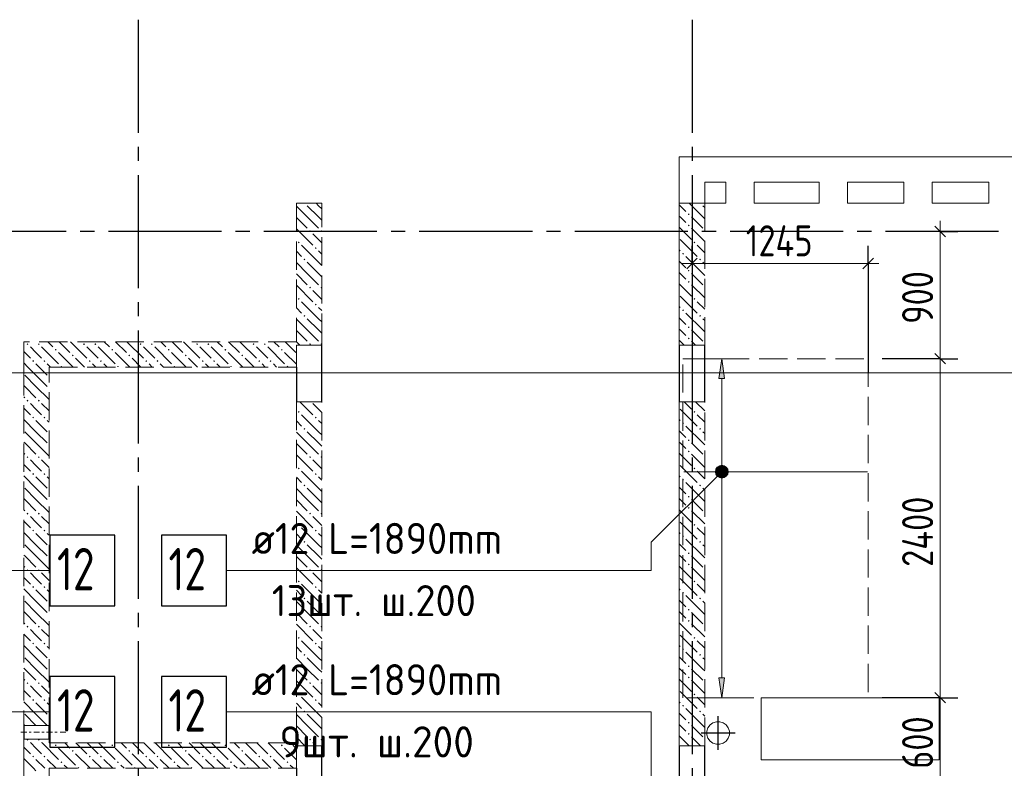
# Model space of a CAD drawing. Header units: millimetres. Extents: x 0 to 61017, y 0 to 42000.
# Tile 7 of 17: x 16882 to 23850, y 30500 to 35800. Entities that reach past the tile are written whole.
import ezdxf

# ---------------------------------------------------------------- set-up
doc = ezdxf.new("R2010")
doc.units = ezdxf.units.MM
doc.linetypes.add('______2', pattern=[270, 200, -70])
doc.linetypes.add('______5', pattern=[1100, 800, -100, 100, -100])
for name, color, linetype, lineweight in [('Standard', 7, 'Continuous', 25), ('ДОП Верх по Х', 7, 'Continuous', 25), ('ЖБ Перекрытие верхний уровень', 7, 'Continuous', 35), ('ЖБ Стена верхний уровень', 7, 'Continuous', 35), ('Макрос окна_ макрос двери', 7, 'Continuous', 18), ('Оси', 40, '______5', 18), ('Позиционная метка номер позиции', 7, 'Continuous', 13), ('Примечания', 7, 'Continuous', 25)]:
    doc.layers.add(name, color=color, linetype=linetype, lineweight=lineweight)
doc.styles.add('GOST 2.304-81', font='txt')
doc.styles.add('ISOCPEUR', font='txt')

msp = doc.modelspace()

# ---------------------------------------------------------------- hatches: boundary and pattern name
at = {"layer": 'ДОП Верх по Х', "linetype": 'Continuous', "lineweight": 13, "transparency": 33554687}
for points in [[(21871, 33260), (21851, 33400), (21831, 33260)], [(21813.5, 32600), (21888.5, 32600), (21883.2, 32618.8)], [(21813.5, 32600), (21883.2, 32618.8), (21818.7, 32618.8)], [(21818.7, 32618.8), (21883.2, 32618.8), (21869.7, 32632.3)], [(21818.7, 32618.8), (21869.7, 32632.3), (21832.2, 32632.3)], [(21832.2, 32632.3), (21869.7, 32632.3), (21851, 32637.5)], [(21818.7, 32581.3), (21888.5, 32600), (21813.5, 32600)], [(21818.7, 32581.3), (21883.2, 32581.3), (21888.5, 32600)], [(21832.2, 32567.8), (21883.2, 32581.3), (21818.7, 32581.3)], [(21832.2, 32567.8), (21869.7, 32567.8), (21883.2, 32581.3)], [(21869.7, 32567.8), (21832.2, 32567.8), (21851, 32562.5)]]:
    msp.add_hatch(color=7, dxfattribs=at).paths.add_polyline_path(points)
msp.add_hatch(color=7, dxfattribs=at).paths.add_polyline_path([(21871, 31140), (21851, 31000), (21831, 31140)], flags=16)
at = {"layer": 'ЖБ Стена верхний уровень', "linetype": 'Continuous', "lineweight": 18, "transparency": 33554687}
for points in [[(18900.3, 34500), (18897, 34496.6), (18893.6, 34500)], [(21700.3, 34500), (21697, 34496.6), (21693.6, 34500)], [(21610.5, 34423.1), (21616.9, 34429.6), (21623.4, 34423.1), (21616.9, 34416.6)], [(18930.5, 34303.1), (18937, 34309.6), (18943.5, 34303.1), (18937, 34296.6)], [(19010.5, 34303.1), (19016.9, 34309.6), (19020, 34306.6), (19020, 34299.7), (19016.9, 34296.6)], [(21610.5, 34343.1), (21616.9, 34349.6), (21623.4, 34343.1), (21616.9, 34336.6)], [(18850.5, 34223.1), (18857, 34229.6), (18863.5, 34223.1), (18857, 34216.6)], [(21650.5, 34223.1), (21657, 34229.6), (21663.5, 34223.1), (21657, 34216.6)], [(18970.5, 34183.1), (18977, 34189.6), (18983.5, 34183.1), (18977, 34176.6)], [(21570.5, 34143.1), (21577, 34149.6), (21583.5, 34143.1), (21577, 34136.6)], [(18890.5, 34103.1), (18897, 34109.6), (18903.4, 34103.1), (18897, 34096.6)], [(21690.5, 34103.1), (21697, 34109.6), (21703.4, 34103.1), (21697, 34096.6)], [(21610.5, 34023.1), (21616.9, 34029.6), (21623.4, 34023.1), (21616.9, 34016.6)], [(21610.5, 33943.1), (21616.9, 33949.6), (21623.4, 33943.1), (21616.9, 33936.6)], [(18930.5, 33903.1), (18937, 33909.6), (18943.5, 33903.1), (18937, 33896.6)], [(19010.5, 33903.1), (19016.9, 33909.6), (19020, 33906.6), (19020, 33899.7), (19016.9, 33896.6)], [(18850.5, 33823.1), (18857, 33829.6), (18863.5, 33823.1), (18857, 33816.6)], [(21650.5, 33823.1), (21657, 33829.6), (21663.5, 33823.1), (21657, 33816.6)], [(18970.5, 33783.1), (18977, 33789.6), (18983.5, 33783.1), (18977, 33776.6)], [(21570.5, 33743.1), (21577, 33749.6), (21583.5, 33743.1), (21577, 33736.6)], [(18890.5, 33703.1), (18897, 33709.6), (18903.4, 33703.1), (18897, 33696.6)], [(21690.5, 33703.1), (21697, 33709.6), (21703.4, 33703.1), (21697, 33696.6)], [(21610.5, 33623.1), (21616.9, 33629.6), (21623.4, 33623.1), (21616.9, 33616.6)], [(21610.5, 33543.1), (21616.9, 33549.6), (21623.4, 33543.1), (21616.9, 33536.6)], [(16930.5, 33503.1), (16937, 33509.6), (16943.5, 33503.1), (16937, 33496.6)], [(17010.5, 33503.1), (17016.9, 33509.6), (17023.4, 33503.1), (17016.9, 33496.6)], [(17130.5, 33463.1), (17137, 33469.6), (17143.5, 33463.1), (17137, 33456.6)], [(17330.5, 33503.1), (17337, 33509.6), (17343.5, 33503.1), (17337, 33496.6)], [(17410.5, 33503.1), (17416.9, 33509.6), (17423.4, 33503.1), (17416.9, 33496.6)], [(17530.5, 33463.1), (17537, 33469.6), (17543.5, 33463.1), (17537, 33456.6)], [(17730.5, 33503.1), (17737, 33509.6), (17743.5, 33503.1), (17737, 33496.6)], [(17810.5, 33503.1), (17816.9, 33509.6), (17823.4, 33503.1), (17816.9, 33496.6)], [(17930.5, 33463.1), (17937, 33469.6), (17943.5, 33463.1), (17937, 33456.6)], [(18130.5, 33503.1), (18137, 33509.6), (18143.5, 33503.1), (18137, 33496.6)], [(18210.5, 33503.1), (18216.9, 33509.6), (18223.4, 33503.1), (18216.9, 33496.6)], [(18330.5, 33463.1), (18337, 33469.6), (18343.5, 33463.1), (18337, 33456.6)], [(18530.5, 33503.1), (18537, 33509.6), (18543.5, 33503.1), (18537, 33496.6)], [(18610.5, 33503.1), (18616.9, 33509.6), (18623.4, 33503.1), (18616.9, 33496.6)], [(18730.5, 33463.1), (18737, 33469.6), (18743.5, 33463.1), (18737, 33456.6)], [(18930.5, 33503.1), (18937, 33509.6), (18943.5, 33503.1), (18937, 33496.6)], [(19010.5, 33503.1), (19016.9, 33509.6), (19020, 33506.6), (19020, 33499.7), (19016.9, 33496.6)], [(16970.5, 33383.1), (16977, 33389.6), (16983.5, 33383.1), (16977, 33376.6)], [(17050.5, 33383.1), (17057, 33389.6), (17063.5, 33383.1), (17057, 33376.6)], [(17250.5, 33423.1), (17257, 33429.6), (17263.5, 33423.1), (17257, 33416.6)], [(17370.5, 33383.1), (17377, 33389.6), (17383.5, 33383.1), (17377, 33376.6)], [(17450.5, 33383.1), (17457, 33389.6), (17463.5, 33383.1), (17457, 33376.6)], [(17650.5, 33423.1), (17657, 33429.6), (17663.5, 33423.1), (17657, 33416.6)], [(17770.5, 33383.1), (17777, 33389.6), (17783.5, 33383.1), (17777, 33376.6)], [(17850.5, 33383.1), (17857, 33389.6), (17863.5, 33383.1), (17857, 33376.6)], [(18050.5, 33423.1), (18057, 33429.6), (18063.5, 33423.1), (18057, 33416.6)], [(18170.5, 33383.1), (18177, 33389.6), (18183.5, 33383.1), (18177, 33376.6)], [(18250.5, 33383.1), (18257, 33389.6), (18263.5, 33383.1), (18257, 33376.6)], [(18450.5, 33423.1), (18457, 33429.6), (18463.5, 33423.1), (18457, 33416.6)], [(18570.5, 33383.1), (18577, 33389.6), (18583.5, 33383.1), (18577, 33376.6)], [(18650.5, 33383.1), (18657, 33389.6), (18663.5, 33383.1), (18657, 33376.6)], [(17170.5, 33343.1), (17177, 33349.6), (17183.5, 33343.1), (17180.3, 33340), (17173.6, 33340)], [(17570.5, 33343.1), (17577, 33349.6), (17583.5, 33343.1), (17580.3, 33340), (17573.6, 33340)], [(17970.5, 33343.1), (17977, 33349.6), (17983.5, 33343.1), (17980.3, 33340), (17973.6, 33340)], [(18370.5, 33343.1), (18377, 33349.6), (18383.5, 33343.1), (18380.3, 33340), (18373.6, 33340)], [(18770.5, 33343.1), (18777, 33349.6), (18783.5, 33343.1), (18780.3, 33340), (18773.6, 33340)], [(16930.5, 33103.1), (16937, 33109.6), (16943.5, 33103.1), (16937, 33096.6)], [(17010.5, 33103.1), (17016.9, 33109.6), (17023.4, 33103.1), (17016.9, 33096.6)], [(16970.5, 32983.1), (16977, 32989.6), (16983.5, 32983.1), (16977, 32976.6)], [(17050.5, 32983.1), (17057, 32989.6), (17063.5, 32983.1), (17057, 32976.6)], [(18850.5, 33023.1), (18857, 33029.6), (18863.5, 33023.1), (18857, 33016.6)], [(18970.5, 32983.1), (18977, 32989.6), (18983.5, 32983.1), (18977, 32976.6)], [(21650.5, 33023.1), (21657, 33029.6), (21663.5, 33023.1), (21657, 33016.6)], [(18890.5, 32903.1), (18897, 32909.6), (18903.4, 32903.1), (18897, 32896.6)], [(21570.5, 32943.1), (21577, 32949.6), (21583.5, 32943.1), (21577, 32936.6)], [(21690.5, 32903.1), (21697, 32909.6), (21703.4, 32903.1), (21697, 32896.6)], [(21610.5, 32823.1), (21616.9, 32829.6), (21623.4, 32823.1), (21616.9, 32816.6)], [(16930.5, 32703.1), (16937, 32709.6), (16943.5, 32703.1), (16937, 32696.6)], [(17010.5, 32703.1), (17016.9, 32709.6), (17023.4, 32703.1), (17016.9, 32696.6)], [(18930.5, 32703.1), (18937, 32709.6), (18943.5, 32703.1), (18937, 32696.6)], [(19010.5, 32703.1), (19016.9, 32709.6), (19020, 32706.6), (19020, 32699.7), (19016.9, 32696.6)], [(21610.5, 32743.1), (21616.9, 32749.6), (21623.4, 32743.1), (21616.9, 32736.6)], [(18850.5, 32623.1), (18857, 32629.6), (18863.5, 32623.1), (18857, 32616.6)], [(21650.5, 32623.1), (21657, 32629.6), (21663.5, 32623.1), (21657, 32616.6)], [(16970.5, 32583.1), (16977, 32589.6), (16983.5, 32583.1), (16977, 32576.6)], [(17050.5, 32583.1), (17057, 32589.6), (17063.5, 32583.1), (17057, 32576.6)], [(18970.5, 32583.1), (18977, 32589.6), (18983.5, 32583.1), (18977, 32576.6)], [(21570.5, 32543.1), (21577, 32549.6), (21583.5, 32543.1), (21577, 32536.6)], [(18890.5, 32503.1), (18897, 32509.6), (18903.4, 32503.1), (18897, 32496.6)], [(21690.5, 32503.1), (21697, 32509.6), (21703.4, 32503.1), (21697, 32496.6)], [(21610.5, 32423.1), (21616.9, 32429.6), (21623.4, 32423.1), (21616.9, 32416.6)], [(21610.5, 32343.1), (21616.9, 32349.6), (21623.4, 32343.1), (21616.9, 32336.6)], [(16930.5, 32303.1), (16937, 32309.6), (16943.5, 32303.1), (16937, 32296.6)], [(17010.5, 32303.1), (17016.9, 32309.6), (17023.4, 32303.1), (17016.9, 32296.6)], [(18930.5, 32303.1), (18937, 32309.6), (18943.5, 32303.1), (18937, 32296.6)], [(19010.5, 32303.1), (19016.9, 32309.6), (19020, 32306.6), (19020, 32299.7), (19016.9, 32296.6)], [(18850.5, 32223.1), (18857, 32229.6), (18863.5, 32223.1), (18857, 32216.6)], [(21650.5, 32223.1), (21657, 32229.6), (21663.5, 32223.1), (21657, 32216.6)], [(16970.5, 32183.1), (16977, 32189.6), (16983.5, 32183.1), (16977, 32176.6)], [(17050.5, 32183.1), (17057, 32189.6), (17063.5, 32183.1), (17057, 32176.6)], [(18970.5, 32183.1), (18977, 32189.6), (18983.5, 32183.1), (18977, 32176.6)], [(21570.5, 32143.1), (21577, 32149.6), (21583.5, 32143.1), (21577, 32136.6)], [(18890.5, 32103.1), (18897, 32109.6), (18903.4, 32103.1), (18897, 32096.6)], [(21690.5, 32103.1), (21697, 32109.6), (21703.4, 32103.1), (21697, 32096.6)], [(21610.5, 32023.1), (21616.9, 32029.6), (21623.4, 32023.1), (21616.9, 32016.6)], [(21610.5, 31943.1), (21616.9, 31949.6), (21623.4, 31943.1), (21616.9, 31936.6)], [(16930.5, 31903.1), (16937, 31909.6), (16943.5, 31903.1), (16937, 31896.6)], [(17010.5, 31903.1), (17016.9, 31909.6), (17023.4, 31903.1), (17016.9, 31896.6)], [(18930.5, 31903.1), (18937, 31909.6), (18943.5, 31903.1), (18937, 31896.6)], [(19010.5, 31903.1), (19016.9, 31909.6), (19020, 31906.6), (19020, 31899.7), (19016.9, 31896.6)], [(16970.5, 31783.1), (16977, 31789.6), (16983.5, 31783.1), (16977, 31776.6)], [(17050.5, 31783.1), (17057, 31789.6), (17063.5, 31783.1), (17057, 31776.6)], [(18850.5, 31823.1), (18857, 31829.6), (18863.5, 31823.1), (18857, 31816.6)], [(18970.5, 31783.1), (18977, 31789.6), (18983.5, 31783.1), (18977, 31776.6)], [(21650.5, 31823.1), (21657, 31829.6), (21663.5, 31823.1), (21657, 31816.6)], [(18890.5, 31703.1), (18897, 31709.6), (18903.4, 31703.1), (18897, 31696.6)], [(21570.5, 31743.1), (21577, 31749.6), (21583.5, 31743.1), (21577, 31736.6)], [(21690.5, 31703.1), (21697, 31709.6), (21703.4, 31703.1), (21697, 31696.6)], [(21610.5, 31623.1), (21616.9, 31629.6), (21623.4, 31623.1), (21616.9, 31616.6)], [(16930.5, 31503.1), (16937, 31509.6), (16943.5, 31503.1), (16937, 31496.6)], [(17010.5, 31503.1), (17016.9, 31509.6), (17023.4, 31503.1), (17016.9, 31496.6)], [(18930.5, 31503.1), (18937, 31509.6), (18943.5, 31503.1), (18937, 31496.6)], [(19010.5, 31503.1), (19016.9, 31509.6), (19020, 31506.6), (19020, 31499.7), (19016.9, 31496.6)], [(21610.5, 31543.1), (21616.9, 31549.6), (21623.4, 31543.1), (21616.9, 31536.6)], [(18850.5, 31423.1), (18857, 31429.6), (18863.5, 31423.1), (18857, 31416.6)], [(21650.5, 31423.1), (21657, 31429.6), (21663.5, 31423.1), (21657, 31416.6)], [(16970.5, 31383.1), (16977, 31389.6), (16983.5, 31383.1), (16977, 31376.6)], [(17050.5, 31383.1), (17057, 31389.6), (17063.5, 31383.1), (17057, 31376.6)], [(18970.5, 31383.1), (18977, 31389.6), (18983.5, 31383.1), (18977, 31376.6)], [(18890.5, 31303.1), (18897, 31309.6), (18903.4, 31303.1), (18897, 31296.6)], [(21570.5, 31343.1), (21577, 31349.6), (21583.5, 31343.1), (21577, 31336.6)], [(21690.5, 31303.1), (21697, 31309.6), (21703.4, 31303.1), (21697, 31296.6)], [(21610.5, 31223.1), (21616.9, 31229.6), (21623.4, 31223.1), (21616.9, 31216.6)], [(16930.5, 31103.1), (16937, 31109.6), (16943.5, 31103.1), (16937, 31096.6)], [(17010.5, 31103.1), (17016.9, 31109.6), (17023.4, 31103.1), (17016.9, 31096.6)], [(18930.5, 31103.1), (18937, 31109.6), (18943.5, 31103.1), (18937, 31096.6)], [(19010.5, 31103.1), (19016.9, 31109.6), (19020, 31106.6), (19020, 31099.7), (19016.9, 31096.6)], [(21610.5, 31143.1), (21616.9, 31149.6), (21623.4, 31143.1), (21616.9, 31136.6)], [(18850.5, 31023.1), (18857, 31029.6), (18863.5, 31023.1), (18857, 31016.6)], [(21650.5, 31023.1), (21657, 31029.6), (21663.5, 31023.1), (21657, 31016.6)], [(16970.5, 30983.1), (16977, 30989.6), (16983.5, 30983.1), (16977, 30976.6)], [(17050.5, 30983.1), (17057, 30989.6), (17063.5, 30983.1), (17057, 30976.6)], [(18970.5, 30983.1), (18977, 30989.6), (18983.5, 30983.1), (18977, 30976.6)], [(21570.5, 30943.1), (21577, 30949.6), (21583.5, 30943.1), (21577, 30936.6)], [(18890.5, 30903.1), (18897, 30909.6), (18903.4, 30903.1), (18897, 30896.6)], [(21690.5, 30903.1), (21697, 30909.6), (21703.4, 30903.1), (21697, 30896.6)], [(21610.5, 30823.1), (21616.9, 30829.6), (21623.4, 30823.1), (21616.9, 30816.6)], [(21610.5, 30743.1), (21616.9, 30749.6), (21623.4, 30743.1), (21616.9, 30736.6)], [(16930.5, 30703.1), (16934.8, 30707.5), (16939.1, 30707.5), (16943.5, 30703.1), (16937, 30696.6)], [(17010.5, 30703.1), (17014.8, 30707.5), (17019.1, 30707.5), (17023.4, 30703.1), (17016.9, 30696.6)], [(17130.5, 30663.1), (17137, 30669.6), (17143.5, 30663.1), (17137, 30656.6)], [(17530.5, 30663.1), (17537, 30669.6), (17543.5, 30663.1), (17537, 30656.6)], [(17930.5, 30663.1), (17937, 30669.6), (17943.5, 30663.1), (17937, 30656.6)], [(18330.5, 30663.1), (18337, 30669.6), (18343.5, 30663.1), (18337, 30656.6)], [(18730.5, 30663.1), (18737, 30669.6), (18743.5, 30663.1), (18737, 30656.6)], [(18930.5, 30703.1), (18937, 30709.6), (18943.5, 30703.1), (18937, 30696.6)], [(19010.5, 30703.1), (19016.9, 30709.6), (19020, 30706.6), (19020, 30699.7), (19016.9, 30696.6)], [(17250.5, 30623.1), (17257, 30629.6), (17263.5, 30623.1), (17257, 30616.6)], [(17650.5, 30623.1), (17657, 30629.6), (17663.5, 30623.1), (17657, 30616.6)], [(18050.5, 30623.1), (18057, 30629.6), (18063.5, 30623.1), (18057, 30616.6)], [(18450.5, 30623.1), (18457, 30629.6), (18463.5, 30623.1), (18457, 30616.6)], [(16970.5, 30583.1), (16977, 30589.6), (16983.5, 30583.1), (16977, 30576.6)], [(17050.5, 30583.1), (17057, 30589.6), (17063.5, 30583.1), (17057, 30576.6)], [(17170.5, 30543.1), (17177, 30549.6), (17183.5, 30543.1), (17177, 30536.6)], [(17370.5, 30583.1), (17377, 30589.6), (17383.5, 30583.1), (17377, 30576.6)], [(17450.5, 30583.1), (17457, 30589.6), (17463.5, 30583.1), (17457, 30576.6)], [(17570.5, 30543.1), (17577, 30549.6), (17583.5, 30543.1), (17577, 30536.6)], [(17770.5, 30583.1), (17777, 30589.6), (17783.5, 30583.1), (17777, 30576.6)], [(17850.5, 30583.1), (17857, 30589.6), (17863.5, 30583.1), (17857, 30576.6)], [(17970.5, 30543.1), (17977, 30549.6), (17983.5, 30543.1), (17977, 30536.6)], [(18170.5, 30583.1), (18177, 30589.6), (18183.5, 30583.1), (18177, 30576.6)], [(18250.5, 30583.1), (18257, 30589.6), (18263.5, 30583.1), (18257, 30576.6)], [(18370.5, 30543.1), (18377, 30549.6), (18383.5, 30543.1), (18377, 30536.6)], [(18570.5, 30583.1), (18577, 30589.6), (18583.5, 30583.1), (18577, 30576.6)], [(18650.5, 30583.1), (18657, 30589.6), (18663.5, 30583.1), (18657, 30576.6)], [(18770.5, 30543.1), (18777, 30549.6), (18783.5, 30543.1), (18777, 30536.6)], [(17290.5, 30503.1), (17297, 30509.6), (17303.4, 30503.1), (17300.3, 30500), (17293.6, 30500)], [(17690.5, 30503.1), (17697, 30509.6), (17703.4, 30503.1), (17700.3, 30500), (17693.6, 30500)], [(18090.5, 30503.1), (18097, 30509.6), (18103.4, 30503.1), (18100.3, 30500), (18093.6, 30500)], [(18490.5, 30503.1), (18497, 30509.6), (18503.4, 30503.1), (18500.3, 30500), (18493.6, 30500)]]:
    msp.add_hatch(color=7, dxfattribs=at).paths.add_polyline_path(points, flags=16)
at = {"layer": 'Позиционная метка номер позиции', "linetype": 'Continuous', "lineweight": 13, "transparency": 33554687}
for points in [[(21882.8, 32568.2), (21819.2, 32631.8), (21807.7, 32611.5)], [(21894.3, 32588.5), (21839.5, 32643.3), (21819.2, 32631.8)], [(21894.3, 32588.5), (21819.2, 32631.8), (21882.8, 32568.2)], [(21894.3, 32611.5), (21862.5, 32643.3), (21839.5, 32643.3)], [(21894.3, 32611.5), (21839.5, 32643.3), (21894.3, 32588.5)], [(21862.5, 32643.3), (21894.3, 32611.5), (21882.8, 32631.8)], [(21882.8, 32568.2), (21807.7, 32611.5), (21862.5, 32556.7)], [(21862.5, 32556.7), (21807.7, 32611.5), (21807.7, 32588.5)], [(21862.5, 32556.7), (21807.7, 32588.5), (21839.5, 32556.7)], [(21839.5, 32556.7), (21807.7, 32588.5), (21819.2, 32568.2)]]:
    msp.add_hatch(color=7, dxfattribs=at).paths.add_polyline_path(points)

# ---------------------------------------------------------------- linework, layer by layer
at = {"layer": 'Standard', "color": 7, "linetype": 'Continuous', "lineweight": 13, "transparency": 33554687}
for p, q in [((23396.8, 34300), (23396.8, 34375)), ((21640, 34074.6), (21565, 34074.6)), ((21640, 34074.6), (22887, 34074.6)), ((22887, 34074.6), (22962, 34074.6)), ((23396.8, 33400), (23396.8, 31000)), ((23396.8, 31000), (23396.8, 30400))]:
    msp.add_line(p, q, dxfattribs=at)
at = {"layer": 'Standard', "color": 251, "linetype": 'Continuous', "lineweight": -3, "true_color": 0x656565, "transparency": 33554687}
for p, q in [((23396.8, 34300), (23271.8, 34300)), ((23396.8, 34300), (23521.8, 34300)), ((23396.8, 34300), (23396.8, 34300)), ((21640, 34074.6), (21640, 34199.6)), ((22887, 34074.6), (22887, 34199.6)), ((21640, 34074.6), (21640, 33949.6)), ((21640, 34074.6), (21640, 33300)), ((22887, 34074.6), (22887, 33949.6)), ((22887, 34074.6), (22887, 33300)), ((23396.8, 33400), (23271.8, 33400)), ((23396.8, 33400), (23521.8, 33400)), ((23396.8, 31000), (23271.8, 31000)), ((23396.8, 31000), (23521.8, 31000))]:
    msp.add_line(p, q, dxfattribs=at)
at = {"layer": 'Standard', "color": 7, "linetype": 'Continuous', "lineweight": 25, "transparency": 33554687}
for p, q in [((23359.3, 34337.5), (23434.3, 34262.5)), ((21602.5, 34037.1), (21677.5, 34112.1)), ((22849.5, 34037.1), (22924.5, 34112.1)), ((23359.3, 33437.5), (23434.3, 33362.5)), ((23359.3, 31037.5), (23434.3, 30962.5))]:
    msp.add_line(p, q, dxfattribs=at)
at = {"layer": 'Standard', "color": 8, "linetype": '______5', "lineweight": -3, "transparency": 33554687}
for p, q in [((21825, 30630.5), (21825, 30869.5)), ((21944.5, 30750), (21705.5, 30750))]:
    msp.add_line(p, q, dxfattribs=at)
at = {"layer": 'Standard', "color": 7, "linetype": 'Continuous', "lineweight": 13, "transparency": 33554687}
msp.add_lwpolyline([(23396.8, 34300), (23396.8, 33545.8), (23396.8, 33545.8), (23396.8, 33400)], dxfattribs=at)
at = {"layer": 'Standard', "color": 251, "linetype": 'Continuous', "lineweight": -3, "true_color": 0x656565, "transparency": 33554687}
for points in [[(23396.8, 33400), (23379.8, 33400), (23379.8, 33400), (23379.8, 33400), (23379.8, 33400), (23379.8, 33400), (23379.8, 33400), (23379.8, 33400), (23379.8, 33400), (22987, 33400)], [(23396.8, 31000), (23379.8, 31000), (23379.8, 31000), (23379.8, 31000), (23379.8, 31000), (23379.8, 31000), (23379.8, 31000), (22987, 31000)]]:
    msp.add_lwpolyline(points, dxfattribs=at)
at = {"layer": 'Standard', "color": 254, "linetype": 'Continuous', "lineweight": 13, "true_color": 0xc4c4ff, "transparency": 33554687}
msp.add_lwpolyline([(7031, 20600), (49449, 20600), (49449, 33300), (7031, 33300), (7031, 20600)], dxfattribs=at)
at = {"layer": 'ДОП Верх по Х', "color": 251, "linetype": 'Continuous', "lineweight": 13, "true_color": 0x494949, "transparency": 33554687}
for p, q in [((21851, 33400), (21751, 33400)), ((21851, 33400), (21831, 33260)), ((21871, 33260), (21851, 33400)), ((21851, 33400), (21951, 33400)), ((21851, 33400), (21851, 33400)), ((21831, 33260), (21871, 33260)), ((21851, 32630), (21851, 33260)), ((21813.5, 32600), (21813.5, 32600)), ((21851, 31140), (21851, 32570)), ((21888.5, 32600), (21888.5, 32600)), ((21851, 31000), (21831, 31140)), ((21831, 31140), (21871, 31140)), ((21871, 31140), (21851, 31000)), ((21851, 31000), (21751, 31000)), ((21851, 31000), (21951, 31000)), ((21851, 31000), (21851, 31000))]:
    msp.add_line(p, q, dxfattribs=at)
at = {"layer": 'ДОП Верх по Х', "color": 7, "linetype": 'Continuous', "lineweight": 18, "transparency": 33554687}
msp.add_line((22881, 32600), (21581, 32600), dxfattribs=at)
at = {"layer": 'ДОП Верх по Х', "color": 7, "linetype": 'Continuous', "lineweight": 13, "transparency": 33554687}
for p, q in [((14895.4, 31900), (16937.4, 31900)), ((18502.6, 31900), (20544.6, 31900)), ((14895.4, 30900), (16937.4, 30900)), ((18502.6, 30900), (20544.6, 30900))]:
    msp.add_line(p, q, dxfattribs=at)
at = {"layer": 'ДОП Верх по Х', "color": 7, "linetype": 'Continuous', "lineweight": 25, "transparency": 33554687}
for points in [[(17095.4, 31650), (17555.4, 31650), (17555.4, 32150), (17095.4, 32150), (17095.4, 31650)], [(17884.6, 31650), (18344.6, 31650), (18344.6, 32150), (17884.6, 32150), (17884.6, 31650)], [(17095.4, 30650), (17555.4, 30650), (17555.4, 31150), (17095.4, 31150), (17095.4, 30650)], [(17884.6, 30650), (18344.6, 30650), (18344.6, 31150), (17884.6, 31150), (17884.6, 30650)]]:
    msp.add_lwpolyline(points, dxfattribs=at)
at = {"layer": 'ДОП Верх по Х', "color": 251, "linetype": 'Continuous', "lineweight": 13, "true_color": 0x494949, "transparency": 33554687}
msp.add_circle((21851, 32600), 37.5, dxfattribs=at)
at = {"layer": 'ЖБ Перекрытие верхний уровень', "color": 7, "linetype": 'Continuous', "lineweight": 18, "transparency": 33554687}
for p, q in [((21730, 34830), (21550, 34830)), ((21550, 34830), (21550, 29400)), ((28240, 34830), (21730, 34830)), ((21730, 34500), (21730, 34650)), ((21730, 34650), (21880, 34650)), ((21880, 34650), (21880, 34500)), ((22080, 34500), (22080, 34650)), ((22080, 34650), (22540, 34650)), ((22540, 34650), (22540, 34500)), ((22740, 34500), (22740, 34650)), ((22740, 34650), (23140, 34650)), ((23140, 34650), (23140, 34500)), ((23340, 34500), (23340, 34650)), ((23340, 34650), (23740, 34650)), ((23740, 34650), (23740, 34500)), ((21880, 34500), (21730, 34500)), ((22540, 34500), (22080, 34500)), ((23140, 34500), (22740, 34500)), ((23740, 34500), (23340, 34500)), ((23390, 31000), (22130, 31000)), ((22130, 31000), (22130, 30560)), ((23390, 30560), (23390, 31000)), ((21768, 30807), (21753.1, 30786.6)), ((21788.4, 30821.9), (21768, 30807)), ((21812.4, 30829.7), (21788.4, 30821.9)), ((21837.6, 30829.7), (21812.4, 30829.7)), ((21861.6, 30821.9), (21837.6, 30829.7)), ((21882, 30807), (21861.6, 30821.9)), ((21896.9, 30786.6), (21882, 30807)), ((21753.1, 30786.6), (21745.3, 30762.6)), ((21745.3, 30762.6), (21745.3, 30737.4)), ((21745.3, 30737.4), (21753.1, 30713.4)), ((21904.7, 30762.6), (21896.9, 30786.6)), ((21896.9, 30713.4), (21904.7, 30737.4)), ((21904.7, 30737.4), (21904.7, 30762.6)), ((21753.1, 30713.4), (21768, 30693)), ((21768, 30693), (21788.4, 30678.1)), ((21788.4, 30678.1), (21812.4, 30670.3)), ((21812.4, 30670.3), (21837.6, 30670.3)), ((21837.6, 30670.3), (21861.6, 30678.1)), ((21861.6, 30678.1), (21882, 30693)), ((21882, 30693), (21896.9, 30713.4)), ((22130, 30560), (23390, 30560))]:
    msp.add_line(p, q, dxfattribs=at)
at = {"layer": 'ЖБ Стена верхний уровень', "color": 251, "linetype": '______2', "lineweight": 13, "true_color": 0x656565, "transparency": 33554687}
for p, q in [((19020, 34500), (18840, 34500)), ((18840, 34500), (18840, 33520)), ((19020, 33520), (19020, 34500)), ((21730, 34500), (21550, 34500)), ((21550, 34500), (21550, 33495)), ((21730, 33495), (21730, 34500)), ((18840, 33520), (16910, 33520)), ((16910, 33520), (16910, 33340)), ((19020, 33495), (19020, 33520)), ((19020, 33495), (18840, 33495)), ((18840, 33495), (18840, 33340)), ((19020, 33495), (18840, 33495)), ((18840, 33495), (18840, 33340)), ((21730, 33495), (21550, 33495)), ((21730, 33495), (21550, 33495)), ((16910, 33340), (16910, 30802.5)), ((17090, 33340), (18840, 33340)), ((17090, 30802.5), (17090, 33340)), ((18840, 33095), (19020, 33095)), ((18840, 33095), (19020, 33095)), ((18840, 33095), (18840, 30680)), ((19020, 30660), (19020, 33095)), ((21550, 33095), (21730, 33095)), ((21550, 33095), (21730, 33095)), ((21550, 33095), (21550, 30660)), ((21730, 30660), (21730, 33095)), ((17090, 30802.5), (16910, 30802.5)), ((16910, 30707.5), (17090, 30707.5)), ((16910, 30707.5), (16910, 30680)), ((16910, 30680), (16910, 30500)), ((17090, 30680), (17090, 30707.5)), ((18840, 30680), (17090, 30680)), ((19020, 30660), (18840, 30660)), ((18840, 30500), (18840, 30660)), ((21730, 30660), (21550, 30660)), ((16910, 30500), (16910, 30370)), ((17090, 30500), (18840, 30500)), ((17090, 30370), (17090, 30500))]:
    msp.add_line(p, q, dxfattribs=at)
at = {"layer": 'ЖБ Стена верхний уровень', "color": 9, "linetype": 'Continuous', "lineweight": 18, "true_color": 0xc7c7c7, "transparency": 33554687}
for p, q in [((18997, 34483.1), (18980.1, 34500)), ((21716.9, 34403.1), (21620.1, 34500)), ((18916.9, 34403.1), (18840, 34480.1)), ((18916.9, 34483.1), (18997, 34403.1)), ((18997, 34483.1), (19020, 34460.1)), ((21550, 34490.1), (21597, 34443.1)), ((21716.9, 34483.1), (21730, 34470.1)), ((18840, 34400.1), (18916.9, 34323.1)), ((18916.9, 34403.1), (18997, 34323.1)), ((18997, 34403.1), (19020, 34380.1)), ((21557, 34403.1), (21550, 34410.1)), ((21597, 34363.1), (21557, 34403.1)), ((21637, 34403.1), (21716.9, 34323.1)), ((21716.9, 34403.1), (21730, 34390.1)), ((18840, 34320.1), (18957, 34203.1)), ((21550, 34330.1), (21637, 34243.1)), ((21637, 34323.1), (21730, 34230.1)), ((18997, 34243.1), (18957, 34283.1)), ((19020, 34220.1), (18997, 34243.1)), ((21557, 34243.1), (21677, 34123.1)), ((18840, 34160.1), (18877, 34123.1)), ((18997, 34083.1), (18877, 34203.1)), ((18997, 34163.1), (19020, 34140.1)), ((21550, 34170.1), (21557, 34163.1)), ((21730, 34150.1), (21677, 34203.1)), ((18916.9, 34003.1), (18840, 34080.1)), ((18916.9, 34083.1), (18997, 34003.1)), ((18997, 34083.1), (19020, 34060.1)), ((21550, 34090.1), (21597, 34043.1)), ((21716.9, 34003.1), (21597, 34123.1)), ((21716.9, 34083.1), (21730, 34070.1)), ((21557, 34003.1), (21550, 34010.1)), ((18840, 34000.1), (18916.9, 33923.1)), ((18916.9, 34003.1), (18997, 33923.1)), ((18997, 34003.1), (19020, 33980.1)), ((21597, 33963.1), (21557, 34003.1)), ((21637, 34003.1), (21716.9, 33923.1)), ((21716.9, 34003.1), (21730, 33990.1)), ((18840, 33920.1), (18957, 33803.1)), ((18997, 33843.1), (18957, 33883.1)), ((21550, 33930.1), (21637, 33843.1)), ((21637, 33923.1), (21730, 33830.1)), ((18997, 33683.1), (18877, 33803.1)), ((19020, 33820.1), (18997, 33843.1)), ((21557, 33843.1), (21677, 33723.1)), ((21730, 33750.1), (21677, 33803.1)), ((18840, 33760.1), (18877, 33723.1)), ((18997, 33763.1), (19020, 33740.1)), ((21550, 33770.1), (21557, 33763.1)), ((18916.9, 33603.1), (18840, 33680.1)), ((18916.9, 33683.1), (18997, 33603.1)), ((18997, 33683.1), (19020, 33660.1)), ((21550, 33690.1), (21597, 33643.1)), ((21716.9, 33603.1), (21597, 33723.1)), ((21716.9, 33683.1), (21730, 33670.1)), ((18840, 33600.1), (18916.9, 33523.1)), ((18916.9, 33603.1), (18997, 33523.1)), ((18997, 33603.1), (19020, 33580.1)), ((21557, 33603.1), (21550, 33610.1)), ((21597, 33563.1), (21557, 33603.1)), ((21637, 33603.1), (21716.9, 33523.1)), ((21716.9, 33603.1), (21730, 33590.1)), ((17080.1, 33520), (17116.9, 33483.1)), ((17160.1, 33520), (17237, 33443.1)), ((17240.1, 33520), (17357, 33403.1)), ((17480.1, 33520), (17516.9, 33483.1)), ((17560.1, 33520), (17637, 33443.1)), ((17640.1, 33520), (17757, 33403.1)), ((17880.1, 33520), (17916.9, 33483.1)), ((17960.1, 33520), (18037, 33443.1)), ((18040.1, 33520), (18157, 33403.1)), ((18280.1, 33520), (18316.9, 33483.1)), ((18360.1, 33520), (18437, 33443.1)), ((18440.1, 33520), (18557, 33403.1)), ((18680.1, 33520), (18716.9, 33483.1)), ((18760.1, 33520), (18837, 33443.1)), ((18840, 33520.1), (18840.1, 33520)), ((18840.1, 33520), (18865.1, 33495)), ((21550, 33530.1), (21585.1, 33495)), ((21637, 33523.1), (21665.1, 33495)), ((16997, 33443.1), (16957, 33483.1)), ((17037, 33483.1), (17157, 33363.1)), ((17397, 33443.1), (17357, 33483.1)), ((17437, 33483.1), (17557, 33363.1)), ((17797, 33443.1), (17757, 33483.1)), ((17837, 33483.1), (17957, 33363.1)), ((18197, 33443.1), (18157, 33483.1)), ((18237, 33483.1), (18357, 33363.1)), ((18597, 33443.1), (18557, 33483.1)), ((18637, 33483.1), (18757, 33363.1)), ((16910, 33450.1), (16957, 33403.1)), ((17037, 33403.1), (16997, 33443.1)), ((17157, 33443.1), (17260.1, 33340)), ((17340.1, 33340), (17277, 33403.1)), ((17437, 33403.1), (17397, 33443.1)), ((17557, 33443.1), (17660.1, 33340)), ((17740.1, 33340), (17677, 33403.1)), ((17837, 33403.1), (17797, 33443.1)), ((17957, 33443.1), (18060.1, 33340)), ((18140.1, 33340), (18077, 33403.1)), ((18237, 33403.1), (18197, 33443.1)), ((18357, 33443.1), (18460.1, 33340)), ((18540.1, 33340), (18477, 33403.1)), ((18637, 33403.1), (18597, 33443.1)), ((18757, 33443.1), (18840, 33360.1)), ((16940.1, 33340), (16910, 33370.1)), ((16997, 33283.1), (16940.1, 33340)), ((16997, 33363.1), (17020.1, 33340)), ((17020.1, 33340), (17077, 33283.1)), ((17077, 33363.1), (17100.1, 33340)), ((17397, 33363.1), (17420.1, 33340)), ((17477, 33363.1), (17500.1, 33340)), ((17797, 33363.1), (17820.1, 33340)), ((17877, 33363.1), (17900.1, 33340)), ((18197, 33363.1), (18220.1, 33340)), ((18277, 33363.1), (18300.1, 33340)), ((18597, 33363.1), (18620.1, 33340)), ((18677, 33363.1), (18700.1, 33340)), ((16916.9, 33283.1), (16997, 33203.1)), ((16997, 33283.1), (17077, 33203.1)), ((16916.9, 33203.1), (16910, 33210.1)), ((16916.9, 33203.1), (16997, 33123.1)), ((16997, 33203.1), (17090, 33110.1)), ((16910, 33130.1), (16916.9, 33123.1)), ((16910, 33050.1), (16957, 33003.1)), ((16997, 33043.1), (16957, 33083.1)), ((17037, 33003.1), (16997, 33043.1)), ((17037, 33083.1), (17090, 33030.1)), ((18865.1, 33095), (18957, 33003.1)), ((18997, 33043.1), (18957, 33083.1)), ((19020, 33020.1), (18997, 33043.1)), ((21557, 33043.1), (21677, 32923.1)), ((21585.1, 33095), (21637, 33043.1)), ((16997, 32883.1), (16910, 32970.1)), ((16997, 32963.1), (17077, 32883.1)), ((17077, 32963.1), (17090, 32950.1)), ((18997, 32883.1), (18877, 33003.1)), ((18997, 32963.1), (19020, 32940.1)), ((21550, 32970.1), (21557, 32963.1)), ((18840, 32960.1), (18877, 32923.1)), ((21716.9, 32803.1), (21597, 32923.1)), ((16916.9, 32883.1), (16997, 32803.1)), ((16997, 32883.1), (17077, 32803.1)), ((18916.9, 32803.1), (18840, 32880.1)), ((18916.9, 32883.1), (18997, 32803.1)), ((18997, 32883.1), (19020, 32860.1)), ((21550, 32890.1), (21597, 32843.1)), ((16916.9, 32803.1), (16910, 32810.1)), ((16916.9, 32803.1), (16997, 32723.1)), ((16997, 32803.1), (17090, 32710.1)), ((18840, 32800.1), (18916.9, 32723.1)), ((18916.9, 32803.1), (18997, 32723.1)), ((18997, 32803.1), (19020, 32780.1)), ((21557, 32803.1), (21550, 32810.1)), ((21597, 32763.1), (21557, 32803.1)), ((21637, 32803.1), (21716.9, 32723.1)), ((16910, 32730.1), (16916.9, 32723.1)), ((18840, 32720.1), (18957, 32603.1)), ((21550, 32730.1), (21637, 32643.1)), ((16910, 32650.1), (16957, 32603.1)), ((16997, 32643.1), (16957, 32683.1)), ((17037, 32603.1), (16997, 32643.1)), ((17037, 32683.1), (17090, 32630.1)), ((18997, 32643.1), (18957, 32683.1)), ((19020, 32620.1), (18997, 32643.1)), ((21557, 32643.1), (21677, 32523.1)), ((16997, 32483.1), (16910, 32570.1)), ((16997, 32563.1), (17077, 32483.1)), ((17077, 32563.1), (17090, 32550.1)), ((18840, 32560.1), (18877, 32523.1)), ((18997, 32483.1), (18877, 32603.1)), ((18997, 32563.1), (19020, 32540.1)), ((21550, 32570.1), (21557, 32563.1)), ((16916.9, 32483.1), (16997, 32403.1)), ((16997, 32483.1), (17077, 32403.1)), ((18916.9, 32403.1), (18840, 32480.1)), ((18916.9, 32483.1), (18997, 32403.1)), ((18997, 32483.1), (19020, 32460.1)), ((21550, 32490.1), (21597, 32443.1)), ((21716.9, 32403.1), (21597, 32523.1)), ((16916.9, 32403.1), (16910, 32410.1)), ((21557, 32403.1), (21550, 32410.1)), ((16916.9, 32403.1), (16997, 32323.1)), ((16997, 32403.1), (17090, 32310.1)), ((18840, 32400.1), (18916.9, 32323.1)), ((18916.9, 32403.1), (18997, 32323.1)), ((18997, 32403.1), (19020, 32380.1)), ((21597, 32363.1), (21557, 32403.1)), ((21637, 32403.1), (21716.9, 32323.1)), ((16910, 32330.1), (16916.9, 32323.1)), ((16997, 32243.1), (16957, 32283.1)), ((17037, 32283.1), (17090, 32230.1)), ((18840, 32320.1), (18957, 32203.1)), ((18997, 32243.1), (18957, 32283.1)), ((21550, 32330.1), (21637, 32243.1)), ((16910, 32250.1), (16957, 32203.1)), ((17037, 32203.1), (16997, 32243.1)), ((18997, 32083.1), (18877, 32203.1)), ((19020, 32220.1), (18997, 32243.1)), ((21557, 32243.1), (21677, 32123.1)), ((16997, 32083.1), (16910, 32170.1)), ((16997, 32163.1), (17077, 32083.1)), ((17077, 32163.1), (17090, 32150.1)), ((18840, 32160.1), (18877, 32123.1)), ((18997, 32163.1), (19020, 32140.1)), ((21550, 32170.1), (21557, 32163.1)), ((16916.9, 32083.1), (16997, 32003.1)), ((16997, 32083.1), (17077, 32003.1)), ((18916.9, 32003.1), (18840, 32080.1)), ((18916.9, 32083.1), (18997, 32003.1)), ((18997, 32083.1), (19020, 32060.1)), ((21550, 32090.1), (21597, 32043.1)), ((21716.9, 32003.1), (21597, 32123.1)), ((16916.9, 32003.1), (16910, 32010.1)), ((16916.9, 32003.1), (16997, 31923.1)), ((16997, 32003.1), (17090, 31910.1)), ((18840, 32000.1), (18916.9, 31923.1)), ((18916.9, 32003.1), (18997, 31923.1)), ((18997, 32003.1), (19020, 31980.1)), ((21557, 32003.1), (21550, 32010.1)), ((21597, 31963.1), (21557, 32003.1)), ((21637, 32003.1), (21716.9, 31923.1)), ((16910, 31930.1), (16916.9, 31923.1)), ((18840, 31920.1), (18957, 31803.1)), ((21550, 31930.1), (21637, 31843.1)), ((16910, 31850.1), (16957, 31803.1)), ((16997, 31843.1), (16957, 31883.1)), ((17037, 31883.1), (17090, 31830.1)), ((18997, 31843.1), (18957, 31883.1)), ((17037, 31803.1), (16997, 31843.1)), ((18997, 31683.1), (18877, 31803.1)), ((19020, 31820.1), (18997, 31843.1)), ((21557, 31843.1), (21677, 31723.1)), ((16997, 31683.1), (16910, 31770.1)), ((16997, 31763.1), (17077, 31683.1)), ((17077, 31763.1), (17090, 31750.1)), ((18840, 31760.1), (18877, 31723.1)), ((18997, 31763.1), (19020, 31740.1)), ((21550, 31770.1), (21557, 31763.1)), ((21716.9, 31603.1), (21597, 31723.1)), ((16916.9, 31683.1), (16997, 31603.1)), ((16997, 31683.1), (17077, 31603.1)), ((18916.9, 31603.1), (18840, 31680.1)), ((18916.9, 31683.1), (18997, 31603.1)), ((18997, 31683.1), (19020, 31660.1)), ((21550, 31690.1), (21597, 31643.1)), ((16916.9, 31603.1), (16910, 31610.1)), ((16916.9, 31603.1), (16997, 31523.1)), ((16997, 31603.1), (17090, 31510.1)), ((18840, 31600.1), (18916.9, 31523.1)), ((18916.9, 31603.1), (18997, 31523.1)), ((18997, 31603.1), (19020, 31580.1)), ((21557, 31603.1), (21550, 31610.1)), ((21597, 31563.1), (21557, 31603.1)), ((21637, 31603.1), (21716.9, 31523.1)), ((16910, 31530.1), (16916.9, 31523.1)), ((18840, 31520.1), (18957, 31403.1)), ((21550, 31530.1), (21637, 31443.1)), ((16910, 31450.1), (16957, 31403.1)), ((16997, 31443.1), (16957, 31483.1)), ((17037, 31403.1), (16997, 31443.1)), ((17037, 31483.1), (17090, 31430.1)), ((18997, 31443.1), (18957, 31483.1)), ((19020, 31420.1), (18997, 31443.1)), ((21557, 31443.1), (21677, 31323.1)), ((16997, 31283.1), (16910, 31370.1)), ((16997, 31363.1), (17077, 31283.1)), ((17077, 31363.1), (17090, 31350.1)), ((18840, 31360.1), (18877, 31323.1)), ((18997, 31283.1), (18877, 31403.1)), ((18997, 31363.1), (19020, 31340.1)), ((21550, 31370.1), (21557, 31363.1)), ((21550, 31290.1), (21597, 31243.1)), ((21716.9, 31203.1), (21597, 31323.1)), ((16916.9, 31283.1), (16997, 31203.1)), ((16997, 31283.1), (17077, 31203.1)), ((18916.9, 31203.1), (18840, 31280.1)), ((18916.9, 31283.1), (18997, 31203.1)), ((18997, 31283.1), (19020, 31260.1)), ((16916.9, 31203.1), (16910, 31210.1)), ((16916.9, 31203.1), (16997, 31123.1)), ((16997, 31203.1), (17090, 31110.1)), ((18840, 31200.1), (18916.9, 31123.1)), ((18916.9, 31203.1), (18997, 31123.1)), ((18997, 31203.1), (19020, 31180.1)), ((21557, 31203.1), (21550, 31210.1)), ((21597, 31163.1), (21557, 31203.1)), ((21637, 31203.1), (21716.9, 31123.1)), ((16910, 31130.1), (16916.9, 31123.1)), ((16997, 31043.1), (16957, 31083.1)), ((17037, 31083.1), (17090, 31030.1)), ((18840, 31120.1), (18957, 31003.1)), ((18997, 31043.1), (18957, 31083.1)), ((21550, 31130.1), (21637, 31043.1)), ((16910, 31050.1), (16957, 31003.1)), ((17037, 31003.1), (16997, 31043.1)), ((19020, 31020.1), (18997, 31043.1)), ((21557, 31043.1), (21677, 30923.1)), ((16997, 30883.1), (16910, 30970.1)), ((16997, 30963.1), (17077, 30883.1)), ((17077, 30963.1), (17090, 30950.1)), ((18840, 30960.1), (18877, 30923.1)), ((18997, 30883.1), (18877, 31003.1)), ((18997, 30963.1), (19020, 30940.1)), ((21550, 30970.1), (21557, 30963.1)), ((16916.9, 30883.1), (16997, 30803.1)), ((16997, 30883.1), (17077, 30803.1)), ((18916.9, 30803.1), (18840, 30880.1)), ((18916.9, 30883.1), (18997, 30803.1)), ((18997, 30883.1), (19020, 30860.1)), ((21550, 30890.1), (21597, 30843.1)), ((21716.9, 30803.1), (21597, 30923.1)), ((16916.9, 30803.1), (16910, 30810.1)), ((16916.9, 30803.1), (16917.6, 30802.5)), ((16997, 30803.1), (16997.6, 30802.5)), ((18916.9, 30803.1), (18997, 30723.1)), ((18997, 30803.1), (19020, 30780.1)), ((21557, 30803.1), (21550, 30810.1)), ((21597, 30763.1), (21557, 30803.1)), ((21637, 30803.1), (21716.9, 30723.1)), ((18840, 30800.1), (18916.9, 30723.1)), ((16960.1, 30680), (16957, 30683.1)), ((16997, 30643.1), (16960.1, 30680)), ((17037, 30683.1), (17040.1, 30680)), ((17040.1, 30680), (17157, 30563.1)), ((17200.1, 30680), (17237, 30643.1)), ((17280.1, 30680), (17357, 30603.1)), ((17397, 30643.1), (17360.1, 30680)), ((17440.1, 30680), (17557, 30563.1)), ((17600.1, 30680), (17637, 30643.1)), ((17680.1, 30680), (17757, 30603.1)), ((17797, 30643.1), (17760.1, 30680)), ((17840.1, 30680), (17957, 30563.1)), ((18000.1, 30680), (18037, 30643.1)), ((18080.1, 30680), (18157, 30603.1)), ((18197, 30643.1), (18160.1, 30680)), ((18240.1, 30680), (18357, 30563.1)), ((18400.1, 30680), (18437, 30643.1)), ((18480.1, 30680), (18557, 30603.1)), ((18597, 30643.1), (18560.1, 30680)), ((18640.1, 30680), (18757, 30563.1)), ((18800.1, 30680), (18837, 30643.1)), ((18840, 30720.1), (18900.1, 30660)), ((18980.1, 30660), (18957, 30683.1)), ((21550, 30730.1), (21620.1, 30660)), ((21637, 30723.1), (21700.1, 30660)), ((16910, 30650.1), (16957, 30603.1)), ((17037, 30603.1), (16997, 30643.1)), ((17157, 30643.1), (17277, 30523.1)), ((17380.1, 30500), (17277, 30603.1)), ((17437, 30603.1), (17397, 30643.1)), ((17557, 30643.1), (17677, 30523.1)), ((17780.1, 30500), (17677, 30603.1)), ((17837, 30603.1), (17797, 30643.1)), ((17957, 30643.1), (18077, 30523.1)), ((18180.1, 30500), (18077, 30603.1)), ((18237, 30603.1), (18197, 30643.1)), ((18357, 30643.1), (18477, 30523.1)), ((18580.1, 30500), (18477, 30603.1)), ((18637, 30603.1), (18597, 30643.1)), ((18757, 30643.1), (18840, 30560.1)), ((16980.1, 30500), (16910, 30570.1)), ((16997, 30563.1), (17060.1, 30500)), ((17077, 30563.1), (17140.1, 30500)), ((17397, 30563.1), (17460.1, 30500)), ((17477, 30563.1), (17540.1, 30500)), ((17797, 30563.1), (17860.1, 30500)), ((17877, 30563.1), (17940.1, 30500)), ((18197, 30563.1), (18260.1, 30500)), ((18277, 30563.1), (18340.1, 30500)), ((18597, 30563.1), (18660.1, 30500)), ((18677, 30563.1), (18740.1, 30500)), ((16997, 30483.1), (16980.1, 30500)), ((17220.1, 30500), (17197, 30523.1)), ((17620.1, 30500), (17597, 30523.1)), ((18020.1, 30500), (17997, 30523.1)), ((18420.1, 30500), (18397, 30523.1)), ((18820.1, 30500), (18797, 30523.1))]:
    msp.add_line(p, q, dxfattribs=at)
for points in [[(21665.1, 33095), (21730, 33030.1), (21730, 33030.1), (21730, 33030.1), (21730, 33030.1)], [(21730, 32950.1), (21730, 32950.1), (21730, 32950.1), (21730, 32950.1), (21677, 33003.1)], [(21716.9, 32883.1), (21730, 32870.1), (21730, 32870.1), (21730, 32870.1), (21730, 32870.1)], [(21716.9, 32803.1), (21730, 32790.1), (21730, 32790.1), (21730, 32790.1), (21730, 32790.1)], [(21637, 32723.1), (21730, 32630.1), (21730, 32630.1), (21730, 32630.1), (21730, 32630.1)], [(21730, 32550.1), (21730, 32550.1), (21730, 32550.1), (21730, 32550.1), (21677, 32603.1)], [(21716.9, 32483.1), (21730, 32470.1), (21730, 32470.1), (21730, 32470.1), (21730, 32470.1)], [(21716.9, 32403.1), (21730, 32390.1), (21730, 32390.1), (21730, 32390.1), (21730, 32390.1)], [(21637, 32323.1), (21730, 32230.1), (21730, 32230.1), (21730, 32230.1), (21730, 32230.1)], [(21730, 32150.1), (21730, 32150.1), (21730, 32150.1), (21730, 32150.1), (21677, 32203.1)], [(21716.9, 32083.1), (21730, 32070.1), (21730, 32070.1), (21730, 32070.1), (21730, 32070.1)], [(21716.9, 32003.1), (21730, 31990.1), (21730, 31990.1), (21730, 31990.1), (21730, 31990.1)], [(21637, 31923.1), (21730, 31830.1), (21730, 31830.1), (21730, 31830.1), (21730, 31830.1)], [(21730, 31750.1), (21730, 31750.1), (21730, 31750.1), (21730, 31750.1), (21677, 31803.1)], [(21716.9, 31683.1), (21730, 31670.1), (21730, 31670.1), (21730, 31670.1), (21730, 31670.1)], [(21716.9, 31603.1), (21730, 31590.1), (21730, 31590.1), (21730, 31590.1), (21730, 31590.1)], [(21637, 31523.1), (21730, 31430.1), (21730, 31430.1), (21730, 31430.1), (21730, 31430.1)], [(21730, 31350.1), (21730, 31350.1), (21730, 31350.1), (21730, 31350.1), (21677, 31403.1)], [(21716.9, 31283.1), (21730, 31270.1), (21730, 31270.1), (21730, 31270.1), (21730, 31270.1)], [(21716.9, 31203.1), (21730, 31190.1), (21730, 31190.1), (21730, 31190.1), (21730, 31190.1)], [(21637, 31123.1), (21730, 31030.1), (21730, 31030.1), (21730, 31030.1), (21730, 31030.1)], [(21730, 30950.1), (21730, 30950.1), (21730, 30950.1), (21730, 30950.1), (21677, 31003.1)], [(21716.9, 30883.1), (21730, 30870.1), (21730, 30870.1), (21730, 30870.1), (21730, 30870.1)], [(21716.9, 30803.1), (21730, 30790.1), (21730, 30790.1), (21730, 30790.1), (21730, 30790.1)]]:
    msp.add_lwpolyline(points, dxfattribs=at)
at = {"layer": 'ЖБ Стена верхний уровень', "color": 251, "linetype": '______2', "lineweight": 13, "true_color": 0x656565, "transparency": 33554687}
for points in [[(16932, 30755), (16890.2, 30755), (16932, 30755)], [(16947.5, 30755), (16963.8, 30755), (16947.5, 30755)], [(17022.5, 30755), (16980.7, 30755), (17022.5, 30755)], [(17039, 30755), (17055.3, 30755), (17039, 30755)], [(17114.3, 30755), (17072.5, 30755), (17114.3, 30755)], [(17129.8, 30755), (17146.1, 30755), (17129.8, 30755)], [(17208.8, 30755), (17167, 30755), (17208.8, 30755)]]:
    msp.add_lwpolyline(points, dxfattribs=at)
at = {"layer": 'Макрос окна_ макрос двери', "color": 7, "linetype": 'Continuous', "lineweight": -3, "transparency": 33554687}
for p, q in [((19020, 33095), (19020, 33495)), ((19020, 33095), (19020, 33495)), ((21550, 33495), (21550, 33095)), ((21550, 33495), (21550, 33095)), ((21730, 33095), (21730, 33495)), ((21730, 33095), (21730, 33495)), ((18840, 33340), (18840, 33095)), ((18840, 33340), (18840, 33095)), ((16910, 30802.5), (16910, 30707.5)), ((17090, 30735), (17090, 30802.5)), ((16910, 30775), (16910, 30735)), ((17090, 30735), (17090, 30775)), ((17090, 30707.5), (17090, 30735)), ((19020, 30260), (19020, 30660)), ((21550, 30660), (21550, 30260)), ((21730, 30260), (21730, 30660)), ((18840, 30500), (18840, 30260))]:
    msp.add_line(p, q, dxfattribs=at)
at = {"layer": 'Оси', "color": 8, "linetype": '______5', "lineweight": -3, "transparency": 33554687}
for p, q in [((17720, 35800), (17720, 15970)), ((21640, 35800), (21640, 15970)), ((50210, 34300), (4600, 34300)), ((50210, 34300), (4600, 34300))]:
    msp.add_line(p, q, dxfattribs=at)
at = {"layer": 'Позиционная метка номер позиции', "color": 7, "linetype": 'Continuous', "lineweight": 13, "transparency": 33554687}
for p, q in [((21819.2, 32631.8), (21819.2, 32631.8)), ((21882.8, 32631.8), (21882.8, 32631.8)), ((21819.2, 32568.2), (21819.2, 32568.2)), ((21882.8, 32568.2), (21882.8, 32568.2))]:
    msp.add_line(p, q, dxfattribs=at)
for points in [[(13589, 32650), (14089, 32150), (14089, 31900), (17095.4, 31900)], [(21851, 32600), (21351, 32100), (21351, 31900), (18344.6, 31900)], [(13589, 29850), (14089, 30350), (14089, 30900), (17095.4, 30900)], [(21851, 29800), (21351, 30300), (21351, 30900), (18344.6, 30900)]]:
    msp.add_lwpolyline(points, dxfattribs=at)
msp.add_circle((21851, 32600), 45, dxfattribs=at)
at = {"layer": 'Примечания', "color": 7, "linetype": '______2', "lineweight": 18, "transparency": 33554687}
for p, q in [((21575, 33400), (22887, 33400)), ((21575, 31000), (21575, 33400)), ((22887, 33400), (22887, 31000)), ((22887, 31000), (21575, 31000))]:
    msp.add_line(p, q, dxfattribs=at)

# ---------------------------------------------------------------- texts
at = {"layer": 'Standard', "color": 7, "linetype": 'Continuous', "lineweight": 25, "transparency": 33554687, "insert": (22021.2, 34124.6), "char_height": 220, "width": 610.171, "attachment_point": 7, "style": 'GOST 2.304-81'}
msp.add_mtext('1245', dxfattribs=at)
at = {"layer": 'Standard', "color": 7, "linetype": 'Continuous', "lineweight": 25, "transparency": 33554687, "char_height": 220, "attachment_point": 7, "rotation": 90, "style": 'GOST 2.304-81'}
for s, insert, width in [('900', (23346.8, 33646.7), 531.973), ('2400', (23346.8, 31926.3), 672.628), ('600', (23346.8, 30496.7), 531.96)]:
    msp.add_mtext(s, dxfattribs=dict(at, insert=insert, width=width))
at = {"layer": 'ДОП Верх по Х', "color": 7, "linetype": 'Continuous', "lineweight": 13, "transparency": 33554687, "attachment_point": 7, "style": 'ISOCPEUR'}
for s, insert, char_height, width in [('\\W0.94;ø12 L=1890mm ', (14915.4, 32017.3), 220, 2104.383), ('\\W0.94;ø12 L=1890mm ', (18522.6, 32017.3), 220, 2104.383), ('\\W0.75;12', (17145.4, 31760), 300, 472.272), ('\\W0.75;12', (17934.6, 31760), 300, 472.289), ('\\W0.95;13шт. ш.200 ', (18665.6, 31577.3), 220, 1819.906), ('\\W0.94;ø12 L=1890mm ', (14915.4, 31017.3), 220, 2104.383), ('\\W0.94;ø12 L=1890mm ', (18522.6, 31017.3), 220, 2104.383), ('\\W0.75;12', (17145.4, 30760), 300, 472.272), ('\\W0.75;12', (17934.6, 30760), 300, 472.289), ('\\W0.97;9шт. ш.200 ', (18720.6, 30577.3), 220, 1712.324)]:
    msp.add_mtext(s, dxfattribs=dict(at, insert=insert, char_height=char_height, width=width))

doc.saveas('drawing.dxf')
